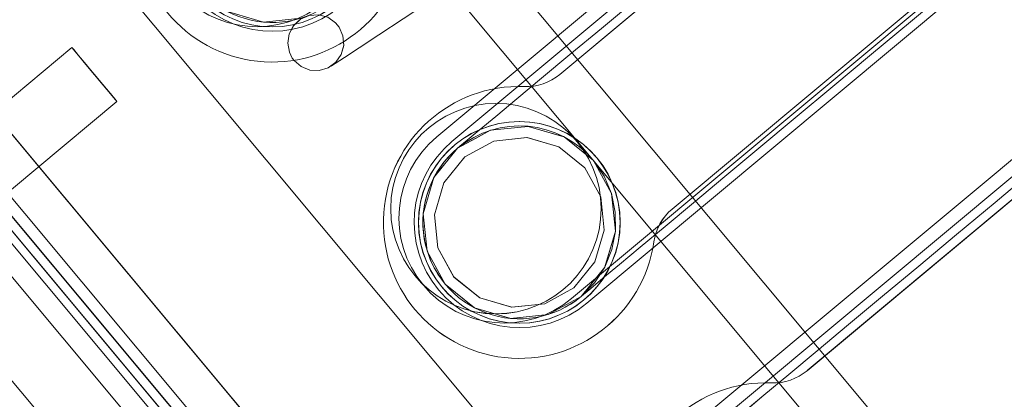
# Model space of a CAD drawing. Header units: millimetres. Extents: x -125266 to 274256, y -711690 to -301689.
# Tile 72 of 256: x -53456 to -53400, y -360917 to -360895. Entities that reach past the tile are written whole.
import ezdxf

# ---------------------------------------------------------------- set-up
doc = ezdxf.new("R2010")
doc.units = ezdxf.units.MM
doc.linetypes.add('CONTINOUS', pattern=[0])
for name, color, linetype, lineweight in [('AD Wall', 8, 'Continuous', 15), ('ARCH', 7, 'Continuous', 0), ('Equipment', 8, 'Continuous', 0), ('MEPTEK HVAC-Kitchen Fresh Air Duct', 3, 'Continuous', 30), ('MEPTEK-TEXT1', 7, 'Continuous', 30)]:
    doc.layers.add(name, color=color, linetype=linetype, lineweight=lineweight)
doc.layers.add('Light Equipment', color=8, linetype='Continuous')
doc.styles.get("Standard").update_dxf_attribs({"font": 'ARIALN.TTF'})
doc.styles.add('Times New Roman', font='times.ttf', dxfattribs={"height": 150})
doc.dimstyles.new('ARA-125', dxfattribs={"dimtxt": 200, "dimasz": 75, "dimexe": 0, "dimexo": 75, "dimgap": 7.5, "dimtad": 0, "dimdec": 0, "dimrnd": 5, "dimdsep": 46, "dimtxsty": 'Times New Roman', "dimblk": 'ARCHTICK', "dimcen": 56.25, "dimdle": 56.25, "dimclrd": 256, "dimclre": 256, "dimclrt": 256, "dimazin": 3, "dimtfac": 1, "dimtdec": 0, "dimtix": 1, "dimtmove": 1, "dimatfit": 3, "dimfxl": 0, "dimtolj": 1, "dimlwd": -1, "dimlwe": 0, "dimarcsym": 0})
pattern_1 = [(22.867872, (419150.544, -703283.92), (-30.845707, 73.1364), [])]

# ---------------------------------------------------------------- blocks, each defined once
blk = doc.blocks.new('A$Cf0359734')
at = {"layer": 'Equipment', "extrusion": (0, 0, -1), "elevation": -15}
for points in [[(-610.078, 1224.798, -3.802846), (-1131.035, 947.449, 3.802846)], [(-563.585, 1106.137, -3.146449), (-1057.949, 842.946, 3.146449)], [(-480.255, 364.386, -2.242091), (-490.436, 358.966, 2.242091)], [(-477.615, 359.927, -0.9995), (-488.209, 354.287, 0.9995)], [(-476.712, 359.842, -0.9995), (-487.305, 354.202, 0.9995)], [(-499.677, 354.047, -2.242091), (-509.858, 348.627, 2.242091)], [(-496.133, 349.502, -0.9995), (-506.727, 343.862, 0.9995)], [(-497.037, 349.587, -0.9995), (-507.63, 343.947, 0.9995)], [(-519.098, 343.707, -2.242091), (-529.279, 338.287, 2.242091)], [(-512.548, 147.893, 0.12996), (-291.459, 265.598, -0.12996), (-512.548, 147.893, 0.12996), (-291.458, 265.596, 0.99992), (-345.858, 324.267, -0.129924), (-530.851, 225.782, 1.000022), (-512.548, 147.893, -1.000022), (-530.851, 225.782, 0.129924), (-345.858, 324.267, -0.99992), (-291.458, 265.596, -0.12996), (-512.548, 147.893, -1.000022), (-530.851, 225.782, 0.129924), (-345.858, 324.267, -0.129924), (-530.85, 225.78, 1.000022)]]:
    blk.add_lwpolyline(points, format="xyb", close=True, dxfattribs=at)
for points in [[(-591.722, 1158.987, -3.538831), (-1086.084, 895.797), (-1091.774, 906.486), (-1091.58, 906.121), (-1086.084, 895.797), (-1084.559, 898.382), (-1083.015, 900.957), (-1081.46, 903.525), (-1079.888, 906.087), (-1078.303, 908.636), (-1076.702, 911.181)], [(-1077.22, 914.233), (-1087.359, 908.836), (-1091.168, 906.808, 3.626728), (-598.019, 1169.352)], [(-597.218, 1169.311, -3.616317), (-1091.58, 906.121), (-1091.532, 906.208), (-1091.475, 906.293), (-1091.426, 906.38), (-1091.369, 906.465), (-1091.32, 906.552), (-1091.272, 906.639), (-1091.215, 906.724), (-1091.168, 906.808), (-598.022, 1169.351)], [(-597.218, 1169.31, -3.616317), (-1091.582, 906.12, 3.616317), (-597.219, 1169.312)], [(-591.722, 1158.988, -3.538831), (-1086.084, 895.795), (-1084.554, 898.384), (-1083.015, 900.956), (-1081.455, 903.526), (-1079.889, 906.086), (-1078.304, 908.635), (-1076.703, 911.179)], [(-599.158, 1041.719, -0.011713), (-984.646, 836.489), (-990.409, 833.326), (-995.883, 829.759), (-1000.962, 825.886), (-1005.713, 821.665), (-1011.224, 815.871), (-1016.164, 809.592), (-1020.378, 803.047), (-1023.979, 796.101), (-1025.529, 792.694), (-1080.437, 895.526, 3.572618), (-594.649, 1154.151, -3.572618), (-1080.436, 895.526, 3.572618), (-594.65, 1154.151, -3.572618), (-1080.31, 895.593), (-1031.842, 804.552), (-1031.857, 804.516), (-1031.842, 804.552)], [(-546.271, 1063.035, -2.890001), (-1031.776, 804.429), (-1025.527, 792.692)], [(-520.024, 368.293), (-518.677, 365.762), (-517.318, 363.21), (-515.971, 360.68), (-514.658, 358.213), (-513.395, 355.841), (-512.205, 353.606), (-511.106, 351.542), (-510.117, 349.683), (-509.252, 348.058), (-508.524, 346.692), (-507.947, 345.607), (-507.527, 344.818), (-507.273, 344.342), (-507.188, 344.183), (-507.598, 345.181), (-507.807, 346.238), (-507.802, 347.314), (-507.591, 348.372), (-507.176, 349.367), (-506.579, 350.262), (-505.815, 351.022), (-504.918, 351.622, -1), (-499.749, 341.912), (-501.804, 341.293), (-503.938, 341.51), (-505.828, 342.521), (-507.189, 344.182), (-505.829, 342.521), (-503.935, 341.505), (-501.805, 341.293), (-499.749, 341.912), (-498.088, 343.272), (-497.069, 345.16), (-496.86, 347.296), (-497.479, 349.353), (-497.564, 349.512), (-497.818, 349.989), (-498.238, 350.778), (-498.816, 351.863), (-499.543, 353.229), (-500.408, 354.854), (-501.397, 356.713), (-502.497, 358.777), (-503.686, 361.012)]]:
    blk.add_lwpolyline(points, format="xyb", dxfattribs=at)
for points in [[(-288.208, 537.808), (-245.91, 458.357), (-697.898, 217.725)], [(-695.079, 212.429), (-243.09, 453.06), (-245.909, 458.355), (-243.09, 453.06)], [(-740.196, 297.177), (-697.897, 217.726), (-692.603, 220.544), (-697.897, 217.726), (-245.909, 458.357)], [(-694.774, 226.756), (-694.453, 226.153), (-694.142, 225.57), (-693.858, 225.036), (-693.61, 224.57), (-693.404, 224.183), (-693.252, 223.897), (-693.159, 223.723), (-693.128, 223.664), (-253.501, 457.714)], [(-252.091, 455.066), (-691.718, 221.016), (-691.777, 221.127), (-691.952, 221.455), (-692.233, 221.984), (-692.611, 222.694), (-693.076, 223.567), (-693.603, 224.557), (-694.175, 225.632), (-694.773, 226.755)], [(-687.831, 226.484), (-258.794, 454.897)], [(-683.994, 224.535), (-258.086, 451.283)], [(-243.089, 453.061), (-695.078, 212.43), (-697.896, 217.724), (-695.078, 212.43)], [(-257.384, 452.248), (-686.421, 223.835), (-687.454, 223.286), (-688.449, 222.756), (-689.365, 222.268), (-690.164, 221.843), (-690.826, 221.49), (-691.313, 221.231), (-691.615, 221.07), (-691.716, 221.017)], [(-258.65, 452.342), (-684.559, 225.595), (-683.995, 224.536)], [(-258.65, 452.342), (-684.559, 225.595)], [(-257.206, 451.21), (-256.642, 450.151), (-686.437, 221.335), (-256.642, 450.151)], [(-684.558, 225.594), (-683.995, 224.535), (-258.086, 451.283)], [(-482.383, 351.633), (-484.514, 351.844), (-486.407, 352.861)], [(-482.383, 351.633), (-484.516, 351.85), (-486.407, 352.861)], [(-518.237, 341.523), (-518.964, 342.889), (-519.83, 344.515), (-520.819, 346.373), (-521.918, 348.438), (-523.108, 350.672), (-524.37, 353.044), (-525.684, 355.511), (-527.031, 358.041), (-528.39, 360.593), (-529.734, 363.119), (-531.05, 365.591), (-532.313, 367.963), (-533.503, 370.197), (-534.599, 372.257), (-535.591, 374.12), (-536.456, 375.746), (-537.184, 377.111), (-537.761, 378.197), (-538.181, 378.986), (-538.435, 379.462), (-538.52, 379.621)], [(-489.037, 350.975), (-489.19, 351.199), (-489.552, 351.727), (-490.118, 352.547), (-490.881, 353.649), (-491.821, 355.017), (-492.921, 356.613), (-494.167, 358.416), (-495.524, 360.391), (-496.976, 362.492), (-498.489, 364.697)], [(-501.293, 355.457), (-501.293, 355.457)], [(-499.674, 354.049), (-499.674, 354.049)], [(-510.124, 350.755), (-510.124, 350.755)], [(-496.131, 349.501), (-496.131, 349.501)], [(-497.04, 349.587), (-497.04, 349.587)], [(-509.86, 348.626), (-509.86, 348.626)], [(-474.943, 346.394), (-469.421, 336.023)], [(-520.717, 345.115), (-520.717, 345.115)], [(-472.951, 334.141), (-478.473, 344.513)], [(-506.725, 343.861), (-506.725, 343.861)], [(-507.629, 343.95), (-507.629, 343.95)], [(-519.098, 343.708), (-519.098, 343.708)]]:
    blk.add_lwpolyline(points, dxfattribs=at)
for points in [[(-696.698, 249.523), (-698.107, 252.171), (-274.369, 477.762), (-698.107, 252.171), (-698.135, 252.224), (-698.214, 252.372), (-698.344, 252.615), (-698.519, 252.944), (-698.733, 253.346), (-698.978, 253.806), (-699.243, 254.304), (-699.516, 254.818), (-699.243, 254.304), (-698.978, 253.806), (-698.733, 253.346), (-698.519, 252.944), (-698.344, 252.615), (-698.214, 252.372), (-698.135, 252.224), (-698.107, 252.171)], [(-698.106, 252.17), (-696.697, 249.522), (-272.959, 475.114), (-696.697, 249.522)], [(-698.105, 252.172), (-697.936, 252.262), (-697.438, 252.527), (-696.617, 252.964), (-695.521, 253.547), (-694.182, 254.26), (-692.657, 255.072), (-691, 255.954), (-689.279, 256.87), (-283.198, 473.062), (-689.279, 256.87), (-691, 255.954), (-692.657, 255.072), (-694.182, 254.26), (-695.521, 253.547), (-696.617, 252.964), (-697.438, 252.527), (-697.936, 252.262)], [(-281.788, 470.414), (-687.87, 254.222)], [(-676.784, 243.922), (-280.767, 454.755)], [(-687.001, 222.394), (-257.206, 451.21)], [(-496.133, 349.501), (-518.222, 390.993)], [(-518.656, 390.194), (-497.037, 349.587)], [(-528.816, 385.354), (-506.726, 343.863)], [(-507.631, 343.949), (-529.25, 384.556)], [(-516.166, 383.389), (-501.295, 355.456)], [(-515.554, 339.162), (-537.644, 380.653)], [(-538.077, 379.855), (-516.458, 339.248)], [(-510.121, 350.754), (-524.992, 378.687)], [(-535.587, 373.049), (-520.716, 345.117)], [(-501.294, 355.455), (-501.154, 355.217), (-500.995, 354.996), (-500.813, 354.794), (-500.615, 354.601), (-500.401, 354.429), (-500.172, 354.279), (-499.927, 354.151), (-499.675, 354.048), (-499.927, 354.151), (-500.172, 354.279), (-500.401, 354.429), (-500.615, 354.601), (-500.813, 354.794), (-500.995, 354.996), (-501.154, 355.217)], [(-486.811, 350.566), (-486.533, 350.81), (-486.244, 351.262), (-486.123, 351.789), (-486.182, 352.321), (-486.412, 352.804), (-486.792, 353.186), (-487.27, 353.42), (-487.806, 353.482), (-488.334, 353.363), (-488.628, 353.2), (-489.013, 352.826), (-489.253, 352.345), (-489.317, 351.814), (-489.207, 351.289), (-488.921, 350.829), (-488.505, 350.493), (-487.998, 350.308), (-487.462, 350.308), (-486.954, 350.477)], [(-507.188, 344.183), (-507.807, 346.239), (-507.595, 348.369), (-506.579, 350.263), (-504.918, 351.622), (-502.862, 352.241), (-500.729, 352.025), (-498.838, 351.013), (-497.478, 349.352), (-498.218, 350.256), (-498.838, 351.013), (-500.729, 352.025), (-502.841, 352.239), (-502.862, 352.241), (-504.918, 351.622), (-506.579, 350.263), (-507.595, 348.369), (-507.804, 346.26), (-507.807, 346.239)], [(-498.042, 349.052), (-497.496, 347.236), (-497.687, 345.348), (-498.583, 343.675), (-500.053, 342.478), (-501.866, 341.927), (-503.754, 342.118), (-505.422, 343.017), (-506.624, 344.483), (-507.17, 346.299), (-506.984, 348.185), (-506.088, 349.858), (-504.619, 351.055), (-502.806, 351.605), (-500.917, 351.415), (-499.244, 350.519)], [(-506.625, 344.483), (-507.171, 346.299), (-506.98, 348.187), (-506.084, 349.86), (-504.614, 351.057), (-502.801, 351.608), (-500.913, 351.417), (-499.245, 350.518), (-498.043, 349.052), (-497.498, 347.236), (-497.683, 345.35), (-498.579, 343.677), (-500.048, 342.48), (-501.862, 341.929), (-503.75, 342.12), (-505.423, 343.016)], [(-509.859, 348.628), (-509.804, 348.895), (-509.773, 349.169), (-509.769, 349.443), (-509.793, 349.716), (-509.842, 349.988), (-509.908, 350.252), (-510.003, 350.508), (-510.122, 350.757), (-510.003, 350.508), (-509.908, 350.252), (-509.842, 349.988), (-509.793, 349.716), (-509.769, 349.443), (-509.773, 349.169), (-509.804, 348.895)], [(-475.069, 346.326), (-475.445, 346.126), (-476.012, 345.824), (-476.689, 345.463), (-477.367, 345.103), (-477.944, 344.795), (-478.331, 344.59), (-478.473, 344.513), (-478.346, 344.581), (-477.971, 344.781), (-477.404, 345.083), (-476.726, 345.444), (-476.049, 345.804), (-475.472, 346.112), (-475.085, 346.317), (-474.942, 346.393)], [(-520.716, 345.116), (-520.575, 344.878), (-520.417, 344.656), (-520.234, 344.454), (-520.036, 344.261), (-519.823, 344.089), (-519.593, 343.94), (-519.349, 343.812), (-519.096, 343.708), (-519.349, 343.812), (-519.593, 343.94), (-519.823, 344.089), (-520.036, 344.261), (-520.234, 344.454), (-520.417, 344.656), (-520.575, 344.878)]]:
    blk.add_lwpolyline(points, close=True, dxfattribs=at)
at = {"layer": 'Equipment', "extrusion": (0, 0, -1)}
for centre, radius in [((-482.91, 357.107, -15), 5.749), ((-482.912, 357.107, -15), 5.75), ((-500.803, 346.991, -15), 6), ((-500.803, 346.991, -15), 6), ((-502.331, 346.766, -15), 5.749), ((-502.334, 346.769, -15), 5.751)]:
    blk.add_circle(centre, radius, dxfattribs=at)
for centre, radius, start, end in [((-625.132, 625.132, -15), 625.132, 145.142558, 90.917696), ((-624.647, 624.948, -15), 545.055, 148.86045, 87.1998), ((-624.649, 624.946, -15), 545.055, 148.86045, 87.1998), ((-624.649, 624.946, -15), 545.055, 148.86045, 87.1998), ((-624.649, 624.946, -15), 545.055, 148.86045, 87.1998), ((-624.648, 624.948, -15), 535.053, 147.01591, 89.04434), ((-624.648, 624.948, -15), 535.053, 147.01591, 89.04434), ((-482.913, 357.107, -15), 5.5, 208.0301, 28.0301), ((-502.334, 346.767, -15), 5.5, 208.0301, 28.0301)]:
    blk.add_arc(centre, radius, start, end, dxfattribs=at)
blk = doc.blocks.new('ARCH')
at = {"layer": 'AD Wall', "lineweight": 0}
h = blk.add_hatch(dxfattribs=at)
h.set_pattern_fill('ANSI31', color=256, scale=25, angle=-22.1321)
h.set_pattern_definition(pattern_1)
edge = h.paths.add_edge_path()
edge.add_arc((-53209.777, -360694.998), 761.132, 66.950176, 372.725314)
edge.add_line((-52467.341, -360527.338), (-52564.885, -360549.366))
edge.add_arc((-53209.777, -360694.998), 661.132, -293.049824, 12.725314, ccw=False)
edge.add_line((-52950.923, -360086.648), (-52911.77, -359994.631))
h = blk.add_hatch(dxfattribs=at)
h.set_pattern_fill('ANSI31', color=256, scale=25, angle=-22.1321)
h.set_pattern_definition(pattern_1)
edge = h.paths.add_edge_path()
edge.add_arc((-53209.777, -360694.998), 761.132, 66.950176, 372.725314)
edge.add_line((-52467.341, -360527.338), (-52564.885, -360549.366))
edge.add_arc((-53209.777, -360694.998), 661.132, -293.049824, 12.725314, ccw=False)
edge.add_line((-52950.923, -360086.648), (-52911.77, -359994.631))
at = {"layer": 'AD Wall', "lineweight": 0, "extrusion": (0, 0, -1)}
for radius in [761.132, 761.132, 661.132, 661.132]:
    blk.add_arc((53209.777, -360694.998, -5.049), radius, 167.274686, 113.049824, dxfattribs=at)
at = {"layer": 'Light Equipment', "lineweight": 0, "extrusion": (0, 0, -1), "elevation": -5.049}
for points in [[(52997.285, -360133.855, -3.802846), (52619.203, -360587.036, 3.802846)], [(53085.056, -360226.257, -3.146449), (52726.274, -360656.304, 3.146449)], [(53493.345, -361094.667, 0.12996), (53653.8, -360902.341, -0.12996), (53493.345, -361094.667, 0.12996), (53653.801, -360902.343, 0.99992), (53581.306, -360868.489, -0.129924), (53447.046, -361029.413, 1.000022), (53493.345, -361094.667, -1.000022), (53447.046, -361029.413, 0.129924), (53581.306, -360868.489, -0.99992), (53653.801, -360902.343, -0.12996), (53493.345, -361094.667, -1.000022), (53447.046, -361029.413, 0.129924), (53581.306, -360868.489, -0.129924), (53447.048, -361029.414, 1.000022)], [(53441.696, -360881.96, -2.242091), (53434.307, -360890.816, 2.242091)], [(53446.691, -360884.834, -0.9995), (53439.002, -360894.05, 0.9995)], [(53445.822, -360885.096, -0.9995), (53438.133, -360894.311, 0.9995)], [(53427.601, -360898.854, -2.242091), (53420.212, -360907.711, 2.242091)], [(53432.596, -360901.729, -0.9995), (53424.907, -360910.944, 0.9995)], [(53431.727, -360901.99, -0.9995), (53424.038, -360911.206, 0.9995)], [(53413.506, -360915.749, -2.242091), (53406.118, -360924.605, 2.242091)]]:
    blk.add_lwpolyline(points, format="xyb", close=True, dxfattribs=at)
for points in [[(52681.566, -360597.53), (52674.208, -360606.349), (52671.443, -360609.663, 3.626728), (53029.343, -360180.672)], [(53030.101, -360180.409, -3.616317), (52671.32, -360610.454), (52671.332, -360610.355), (52671.353, -360610.255), (52671.365, -360610.156), (52671.386, -360610.056), (52671.399, -360609.957), (52671.411, -360609.858), (52671.432, -360609.758), (52671.443, -360609.663), (53029.342, -360180.674)], [(53030.101, -360180.41, -3.616317), (52671.318, -360610.456, 3.616317), (53030.101, -360180.408)], [(53039.081, -360187.901, -3.538831), (52680.301, -360617.948), (52680.744, -360614.974), (52681.2, -360612.012), (52681.677, -360609.043), (52682.163, -360606.082), (52682.671, -360603.124), (52683.196, -360600.164)], [(53039.082, -360187.901, -3.538831), (52680.301, -360617.947), (52671.003, -360610.189), (52671.321, -360610.454), (52680.301, -360617.947), (52680.74, -360614.977), (52681.2, -360612.01), (52681.673, -360609.046), (52682.163, -360606.081), (52682.671, -360603.122), (52683.196, -360600.162)], [(53076.373, -360299.33, -0.011713), (52796.609, -360634.668), (52792.462, -360639.77), (52788.735, -360645.136), (52785.489, -360650.637), (52782.678, -360656.337), (52779.757, -360663.781), (52777.546, -360671.458), (52776.108, -360679.109), (52775.39, -360686.899), (52775.238, -360690.639), (52685.634, -360616.071, 3.572618), (53038.192, -360193.484, -3.572618), (52685.634, -360616.07, 3.572618), (53038.191, -360193.484, -3.572618), (52685.726, -360615.961), (52764.922, -360682.033), (52764.921, -360682.072), (52764.922, -360682.033)], [(53117.333, -360259.66, -2.890001), (52765.029, -360682.122), (52775.24, -360690.64)], [(53403.386, -360893.324), (53405.587, -360895.16), (53407.807, -360897.012), (53410.009, -360898.849), (53412.155, -360900.639), (53414.218, -360902.361), (53416.161, -360903.982), (53417.958, -360905.481), (53419.574, -360906.829), (53420.988, -360908.009), (53422.176, -360909), (53423.12, -360909.788), (53423.807, -360910.36), (53424.221, -360910.706), (53424.359, -360910.821), (53423.604, -360910.051), (53423.012, -360909.15), (53422.611, -360908.152), (53422.408, -360907.093), (53422.418, -360906.015), (53422.633, -360904.96), (53423.055, -360903.968), (53423.659, -360903.075, -1), (53432.106, -360910.122), (53430.435, -360911.469), (53428.377, -360912.072), (53426.245, -360911.848), (53424.359, -360910.822), (53426.244, -360911.848), (53428.381, -360912.077), (53430.434, -360911.47), (53432.106, -360910.122), (53433.132, -360908.236), (53433.365, -360906.103), (53432.753, -360904.046), (53431.405, -360902.374), (53431.267, -360902.259), (53430.852, -360901.913), (53430.166, -360901.34), (53429.222, -360900.553), (53428.033, -360899.561), (53426.62, -360898.382), (53425.003, -360897.033), (53423.207, -360895.535), (53421.263, -360893.913)]]:
    blk.add_lwpolyline(points, format="xyb", dxfattribs=at)
for points in [[(53554.257, -360648.964), (53623.372, -360706.625), (53295.343, -361099.81)], [(53299.951, -361103.654), (53627.979, -360710.469), (53623.374, -360706.626), (53627.979, -360710.469)], [(53226.23, -361042.148), (53295.344, -361099.809), (53299.187, -361095.204), (53295.344, -361099.809), (53623.373, -360706.624)], [(53294.835, -361090.267), (53295.36, -361090.705), (53295.867, -361091.128), (53296.332, -361091.516), (53296.737, -361091.854), (53297.073, -361092.135), (53297.322, -361092.342), (53297.474, -361092.469), (53297.525, -361092.511), (53616.581, -360710.08)], [(53627.98, -360710.468), (53299.951, -361103.653), (53295.346, -361099.81), (53299.951, -361103.653)], [(53618.886, -360712.002), (53299.829, -361094.433), (53299.732, -361094.353), (53299.447, -361094.115), (53298.986, -361093.73), (53298.369, -361093.215), (53297.609, -361092.581), (53296.748, -361091.863), (53295.813, -361091.083), (53294.837, -361090.268)], [(53301.369, -361087.904), (53612.741, -360714.684)], [(53615.045, -360716.606), (53303.673, -361089.826), (53302.924, -361090.724), (53302.201, -361091.59), (53301.536, -361092.387), (53300.956, -361093.082), (53300.476, -361093.658), (53300.123, -361094.082), (53299.904, -361094.344), (53299.831, -361094.432)], [(53305.657, -361088.263), (53614.758, -360717.765)], [(53613.837, -360716.996), (53304.735, -361087.494), (53305.656, -361088.263)], [(53613.837, -360716.996), (53304.735, -361087.494)], [(53615.601, -360717.501), (53616.522, -360718.269), (53304.6, -361092.148), (53616.522, -360718.269)], [(53304.736, -361087.495), (53305.657, -361088.263), (53614.758, -360717.765)], [(53444.53, -360894.575), (53442.477, -360895.182), (53440.339, -360894.953)], [(53444.53, -360894.574), (53442.473, -360895.178), (53440.34, -360894.953)], [(53438.614, -360897.691), (53438.388, -360897.541), (53437.854, -360897.189), (53437.021, -360896.642), (53435.898, -360895.909), (53434.513, -360894.995), (53432.892, -360893.932), (53431.059, -360892.731), (53429.058, -360891.413), (53426.921, -360890.013), (53424.689, -360888.541)], [(53415.127, -360917.447), (53413.938, -360916.456), (53412.525, -360915.276), (53410.908, -360913.928), (53409.112, -360912.429), (53407.168, -360910.808), (53405.105, -360909.086), (53402.959, -360907.296), (53400.757, -360905.459), (53398.538, -360903.607), (53396.341, -360901.775), (53394.19, -360899.98), (53392.127, -360898.259), (53390.183, -360896.637), (53388.392, -360895.143), (53386.771, -360893.79), (53385.357, -360892.611), (53384.168, -360891.619), (53383.224, -360890.832), (53382.538, -360890.259), (53382.124, -360889.913), (53381.985, -360889.798)], [(53453.396, -360896.625), (53462.418, -360904.152)], [(53425.573, -360898.157), (53425.573, -360898.157)], [(53427.603, -360898.851), (53427.603, -360898.851)], [(53459.857, -360907.225), (53450.835, -360899.697)], [(53432.599, -360901.73), (53432.599, -360901.73)], [(53431.724, -360901.992), (53431.724, -360901.992)], [(53419.164, -360905.839), (53419.164, -360905.839)], [(53420.211, -360907.712), (53420.211, -360907.712)], [(53424.91, -360910.945), (53424.91, -360910.945)], [(53424.039, -360911.203), (53424.039, -360911.203)], [(53411.476, -360915.055), (53411.476, -360915.055)], [(53413.506, -360915.748), (53413.506, -360915.748)]]:
    blk.add_lwpolyline(points, dxfattribs=at)
for points in [[(53284.476, -361069.902), (53282.173, -361067.981), (53589.699, -360699.371), (53282.173, -361067.981), (53282.127, -361067.943), (53281.998, -361067.835), (53281.786, -361067.658), (53281.501, -361067.42), (53281.151, -361067.128), (53280.75, -361066.794), (53280.317, -361066.433), (53279.87, -361066.06), (53280.317, -361066.433), (53280.75, -361066.794), (53281.151, -361067.128), (53281.501, -361067.42), (53281.786, -361067.658), (53281.998, -361067.835), (53282.127, -361067.943), (53282.173, -361067.981)], [(53282.174, -361067.982), (53284.477, -361069.903), (53592.003, -360701.293), (53284.477, -361069.903)], [(53282.174, -361067.979), (53282.297, -361067.832), (53282.659, -361067.399), (53283.254, -361066.685), (53284.05, -361065.732), (53285.022, -361064.567), (53286.128, -361063.24), (53287.331, -361061.799), (53288.58, -361060.302), (53583.291, -360707.051), (53288.58, -361060.302), (53287.331, -361061.799), (53286.128, -361063.24), (53285.022, -361064.567), (53284.05, -361065.732), (53283.254, -361066.685), (53282.659, -361067.399), (53282.297, -361067.832)], [(53585.595, -360708.973), (53290.883, -361062.224)], [(53303.679, -361091.379), (53615.6, -360717.501)], [(53305.032, -361067.589), (53592.44, -360723.093)], [(53432.597, -360901.729), (53396.503, -360871.617)], [(53396.402, -360872.52), (53431.726, -360901.991)], [(53401.273, -360877.886), (53425.571, -360898.158)], [(53388.815, -360880.832), (53424.908, -360910.944)], [(53424.037, -360911.205), (53388.713, -360881.734)], [(53419.167, -360905.839), (53394.868, -360885.567)], [(53418.501, -360918.624), (53382.408, -360888.512)], [(53382.308, -360889.415), (53417.632, -360918.885)], [(53440.83, -360897.231), (53440.996, -360896.901), (53441.093, -360896.373), (53441.007, -360895.84), (53440.751, -360895.369), (53440.357, -360895.008), (53439.861, -360894.798), (53439.329, -360894.761), (53438.81, -360894.905), (53438.365, -360895.214), (53438.155, -360895.476), (53437.94, -360895.968), (53437.899, -360896.504), (53438.039, -360897.019), (53438.339, -360897.465), (53438.776, -360897.783), (53439.288, -360897.937), (53439.828, -360897.918), (53440.325, -360897.715), (53440.732, -360897.368)], [(53387.178, -360894.781), (53411.476, -360915.053)], [(53453.304, -360896.736), (53453.032, -360897.063), (53452.62, -360897.555), (53452.129, -360898.145), (53451.637, -360898.734), (53451.218, -360899.236), (53450.938, -360899.573), (53450.834, -360899.697), (53450.926, -360899.586), (53451.199, -360899.259), (53451.61, -360898.767), (53452.102, -360898.177), (53452.594, -360897.588), (53453.012, -360897.086), (53453.293, -360896.749), (53453.397, -360896.625)], [(53425.572, -360898.159), (53425.792, -360898.326), (53426.022, -360898.471), (53426.267, -360898.59), (53426.524, -360898.694), (53426.786, -360898.773), (53427.055, -360898.825), (53427.33, -360898.852), (53427.603, -360898.852), (53427.33, -360898.852), (53427.055, -360898.825), (53426.786, -360898.773), (53426.524, -360898.694), (53426.267, -360898.59), (53426.022, -360898.471), (53425.792, -360898.326)], [(53424.36, -360910.821), (53423.012, -360909.15), (53422.405, -360907.097), (53422.634, -360904.96), (53423.66, -360903.074), (53425.331, -360901.727), (53427.388, -360901.123), (53429.521, -360901.348), (53431.406, -360902.374), (53430.381, -360901.816), (53429.521, -360901.348), (53427.388, -360901.123), (53425.352, -360901.721), (53425.331, -360901.727), (53423.66, -360903.074), (53422.634, -360904.96), (53422.405, -360907.097), (53423.006, -360909.129), (53423.012, -360909.15)], [(53424.768, -360910.331), (53423.579, -360908.855), (53423.044, -360907.034), (53423.244, -360905.146), (53424.154, -360903.484), (53425.626, -360902.291), (53427.447, -360901.756), (53429.331, -360901.96), (53430.996, -360902.866), (53432.186, -360904.343), (53432.725, -360906.159), (53432.525, -360908.046), (53431.615, -360909.709), (53430.143, -360910.902), (53428.321, -360911.437), (53426.434, -360911.237)], [(53430.997, -360902.865), (53432.187, -360904.342), (53432.722, -360906.163), (53432.522, -360908.05), (53431.612, -360909.712), (53430.139, -360910.906), (53428.318, -360911.441), (53426.435, -360911.236), (53424.769, -360910.33), (53423.579, -360908.854), (53423.041, -360907.037), (53423.24, -360905.15), (53424.151, -360903.488), (53425.623, -360902.294), (53427.444, -360901.759), (53429.331, -360901.959)], [(53420.211, -360907.71), (53420.161, -360907.442), (53420.086, -360907.176), (53419.987, -360906.921), (53419.862, -360906.677), (53419.713, -360906.443), (53419.553, -360906.224), (53419.369, -360906.023), (53419.165, -360905.837), (53419.369, -360906.023), (53419.553, -360906.224), (53419.713, -360906.443), (53419.862, -360906.677), (53419.987, -360906.921), (53420.086, -360907.176), (53420.161, -360907.442)], [(53411.477, -360915.054), (53411.697, -360915.221), (53411.927, -360915.366), (53412.172, -360915.485), (53412.429, -360915.589), (53412.691, -360915.668), (53412.96, -360915.72), (53413.235, -360915.746), (53413.507, -360915.747), (53413.235, -360915.746), (53412.96, -360915.72), (53412.691, -360915.668), (53412.429, -360915.589), (53412.172, -360915.485), (53411.927, -360915.366), (53411.697, -360915.221)]]:
    blk.add_lwpolyline(points, close=True, dxfattribs=at)
at = {"layer": 'Light Equipment', "lineweight": 0, "extrusion": (0, 0, -1)}
for centre, radius in [((53441.978, -360889.703, -5.049), 5.75), ((53441.98, -360889.703, -5.049), 5.749), ((53429.216, -360905.815, -5.049), 6), ((53429.216, -360905.815, -5.049), 6), ((53427.886, -360906.599, -5.049), 5.749), ((53427.881, -360906.597, -5.049), 5.751)]:
    blk.add_circle(centre, radius, dxfattribs=at)
for centre, radius, start, end in [((53209.26, -360695.008, -5.049), 625.132, 167.274686, 113.049824), ((53209.779, -360694.995, -5.049), 545.055, 170.99258, 109.33193), ((53209.777, -360694.998, -5.049), 545.055, 170.99258, 109.33193), ((53209.777, -360694.998, -5.049), 545.055, 170.99258, 109.33193), ((53209.777, -360694.998, -5.049), 545.055, 170.99258, 109.33193), ((53209.778, -360694.996, -5.049), 535.053, 169.14804, 111.17647), ((53209.778, -360694.996, -5.049), 535.053, 169.14804, 111.17647), ((53441.977, -360889.704, -5.049), 5.5, 230.1623, 50.1623), ((53427.882, -360906.599, -5.049), 5.5, 230.1623, 50.1623)]:
    blk.add_arc(centre, radius, start, end, dxfattribs=at)
at = {"layer": 'Equipment', "rotation": 337.8678715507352}
blk.add_blockref('A$Cf0359734', (-54023.845, -361038.564, -9.95), dxfattribs=at)
blk = doc.blocks.new('_ArchTick')
at = {"color": 0, "linetype": 'ByBlock', "const_width": 0.15}
blk.add_lwpolyline([(-0.5, -0.5), (0.5, 0.5)], dxfattribs=at)

msp = doc.modelspace()

# ---------------------------------------------------------------- block references
at = {"layer": 'ARCH'}
msp.add_blockref('ARCH', (0, 0), dxfattribs=at)

# ---------------------------------------------------------------- texts
at = {"layer": 'MEPTEK-TEXT1', "char_height": 350, "attachment_point": 1}
for s, insert, width in [('{\\fCalibri|b0|i0|c0|p34;\\H1.28571x;\\C1;GENERAL GUIDELINES-HVAC :\\P\\fArial Narrow|b0|i0|c0|p34;\\H0.88889x;\\C256;\\P\\fCalibri|b0|i0|c0|p34;\\C4;DUCTING :\\H0.875x;\\P\\pi-1050,l1050,t1050;\\C256;1.^IDUCTING SHALL BE IN ACCORDANCE WITH IS 655, GALVANIZED IRON SHEET TO BE USED FOR ALL DUCTING WORKS. THERMAL INSULATION ON DUCTS SHALL BE 19 MM THICK. CLOSED CELL CLASS “O” BS 476 PART 6-7 FM APPROVED NITRILE RUBBER ELASTOMERIC INSULATION THERMAL CONDUCTIVITY 0.033 WATTS PER METER-KELVIN (W/(M.K)) AT 0°C FOR AIR CONDITIONING DUCTING. \\P2.^ITHERMAL INSULATION ON KITCHEN EXHAUST DUCTING SHALL BE 80 MM THICK ALUMINUM FOIL FACED RESIN BONDED FIBRE GLASS WOOL OF DENSITY NOT LESS THAN 48 KG/M3.\\P3.^ITHERMAL INSULATION ON FRESH AIR, SUPPLY AIR AND RETURN AIR SHALL BE 19MM THICK CLOSED CELL ANTI-MICROBIAL CLASS “O” BS 476 AND PART 6 & 7 FM APPROVED NITRILE RUBBER ELASTOMERIC INSULATION THERMAL CONDUCTIVITY 0.033 WATTS PER METER-KELVIN (W/ (M\\fArial|b0|i0|c0|p34;.\\fCalibri|b0|i0|c0|p34;K)) AT 0°C.\\P4.^IAPPROPRIATE NUMBER OF TRAP DOORS SHALL BE PROVIDED IN KITCHEN EXHAUST DUCTING FOR OIL/GREASE CLEANING PURPOSE.\\P5.^IDUCTING INSTALLATION WITH RESPECT TO FRESH AIR INTAKE, KITCHEN EXHAUST OUT FROM LOCATION UP TO LOUVERS AT FAÇADE SHALL BE IN THE SCOPE OF CONCESSIONER INCLUDING AIR WASHER, EXHAUST FAN SECTION DRY SCRUBBER ETC.\\P6.^IEACH AND EVERY KITCHEN EXHAUST HOOD SHOULD BE EQUIPPED WITH UL LISTED, WET CHEMICAL BASED, MECHANICALLY OPERATED, AUTOMATIC FIRE SUPPRESSION SYSTEM. SEPARATE DRAWING TO BE SUBMITTED FOR HOOD SUPPRESSION SYSTEM.\\P7.^ISUPPORTING OF DUCTING TO BE DONE WITH USING ANGLE 50X 50 X 5MM AND TIE ROD OF SIZE MINIMUM 10 MM DIA/ AS PER DUCT SIZE.\\P8.^IPOST COMPLETION OF ONSITE WORK, CONCESSIONAIRE HAS TO SHARE TESTING AND COMMISSIONING REPORT WITH DIAL.\\P9.^IINTEGRATION WITH FIRE ALARM SYSTEM, SO THAT AHU GET SWITCHED OFF IN CASE OF ANY FIRE INCIDENT.\\P10.^IFOR EQUIPMENT PLACEMENT STRUCTURAL DETAILS TO BE APPROVED BY STRUCTURAL CONSULTANT AND SAME TO BE SHARE WITH DIAL.\\P11.^ITRAP DOOR WITH PROPER ACCESS TO BE PROVIDED FOR FILTER AND COPPER COIL CLEANING.\\P12.^IKITCHEN VENTILATION SHALL COMPLY TO NFPA 96 GUIDELINE.}', (-102876.109, -301696.901), 28043.42879), ('{\\fCalibri|b0|i0|c0|p34;\\H1.28571x;\\C1;CHILLED WATER PIPING:-\\H0.77778x;\\P\\pi-1050,l1050,t1050;\\C256;1.^ICHILLED WATER PIPING SHALL BE CONFIRMING TO IS:1239 PART I CLASS ‘C’ HEAVY AND FITTING SHALL BE CONFORMING TO ASTM A-105,3000LBS SOCKET WELD END (UP TO 50MM) & 1S:1239 PART-II HEAVY/ASTM A-234 WPB, GR.B BUTT WELD FITTING ( ABOVE 50NB PIPE SIZE)\\P2.^IPIPING CONNECTION SHOULD BE SOCKET WELDED UP TO 50NB SIZE AND SHALL BE BUTT WELD ABOVE 50NB PIPE SIZE. PIPE FLANGES SHOULD BE CONFIRMING TO ASTM A-105 # 150 SORF AND FLANGE DIMENSION SHOULD BE IN ACCORDANCE WITH ASME/ANSI B 16.5 (150 SORF), FITTING TO FITTING WELDING IS NOT ALLOWED. NOZZLE CONNECTIONS/THREDOLETS/WELDOLETS ARE NOT ALLOWED BY PUNCTURING THE PIPE. ONLY EQUAL/UNEQUAL TEE’S SHALL BE USED FOR BRANCH CONNECTION FROM HEADER. SOCKET WELD END TEE SHOULD BE USED FOR BRANCH CONNECTION (UP-TO -50NB PIPE SIZE) W.R.T TO PRESSURE GAUGE/TEMPERATURE GAUGE/AIR VENT/DRAIN POINT ETC.\\P3.^IPOST INSTALLATION CLEARANCE BY DIAL, CHW PIPING SHALL BE TESTED @15KGF/CM2 HYDROSTATICS PRESSURE FOR 24HRS HOLD TIME AND TESTING SHOULD BE WITNESSED TO DIAL TEAM.\\P4.^ITHERMAL INSULATION ON CHW AND CONDENSATE DRAIN PIPING LINE SHALL BE 25MM THICK. CLOSED CELL ANTI-MICROBIAL CLASS “O” BS 476 AND PART 6 & 7 FM APPROVED NITRILE RUBBER ELASTOMERIC INSULATION THERMAL CONDUCTIVITY 0.033 WATTS PER METER-KELVIN (W/ (M\\fArial|b0|i0|c0|p34;⋅\\fCalibri|b0|i0|c0|p34;K)) AT 0°C.\\P5.^ICONDENSATE DRAIN PIPING SHALL BE COMPLYING TO IS 4985 CLASS 3 UPVC PIPE. SOLVENT CEMENT COMPLYING WITH ASTM D2564 SHALL BE USED FOR JOINTS.\\P6.^IFOR CEILING SUSPENDED CHILLED WATER PIPE:  PIPE SHOULD BE HANGED WITH TIE ROD OF SIZE MINIMUM 10 MM DIA.}', (-102709.024, -319968.004), 24849.35391)]:
    msp.add_mtext(s, dxfattribs=dict(at, insert=insert, width=width))

# ---------------------------------------------------------------- leaders
at = {"layer": 'MEPTEK HVAC-Kitchen Fresh Air Duct', "linetype": 'CONTINOUS', "lineweight": -2, "ltscale": 25}
msp.add_leader([(-54089.525, -360808.891), (-54089.525, -362709.219), (-53079.775, -362709.219)], dimstyle='ARA-125', override={"dimtxt": 150, "dimasz": 150}, dxfattribs=at)

doc.saveas('drawing.dxf')
